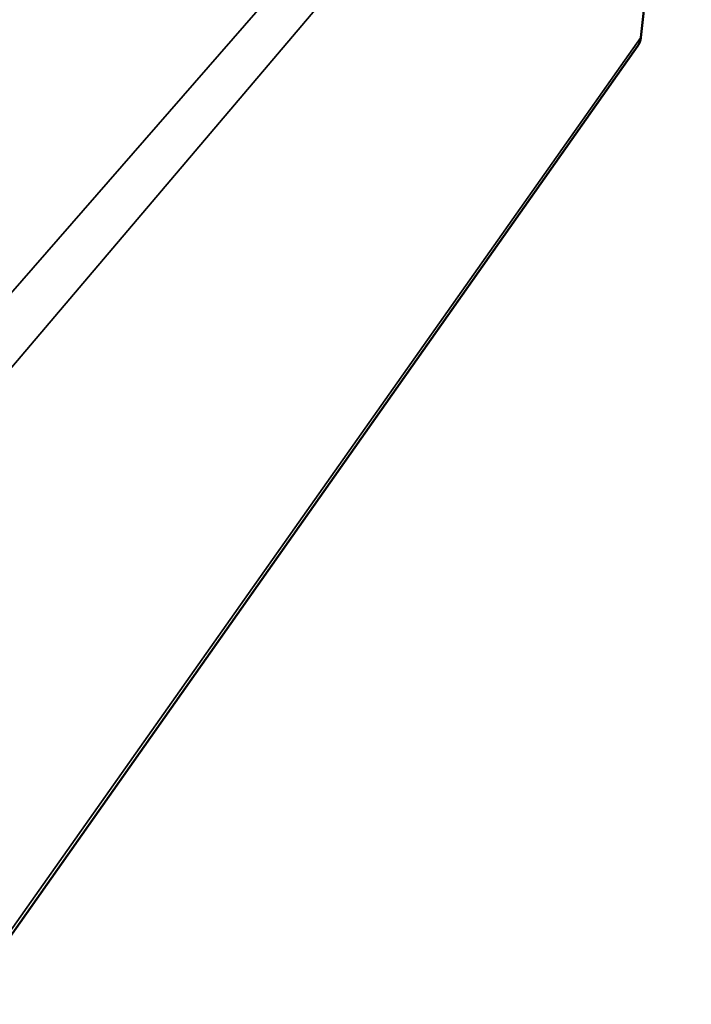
# Model space of a CAD drawing. Header units: inches. Extents: x 1.3 to 22.7, y 0.2 to 18.2.
# Tile 40 of 65: x 8.5 to 10.6, y 12 to 15.1. Entities that reach past the tile are written whole.
import ezdxf

# ---------------------------------------------------------------- set-up
doc = ezdxf.new("R2010")
doc.units = ezdxf.units.IN
doc.header["$LTSCALE"] = 0.833333
doc.header["$MEASUREMENT"] = 0
doc.layers.add('Visible (ANSI)', color=7, linetype='Continuous', lineweight=50)
doc.layers.add('Visible Narrow (ANSI)', color=7, linetype='Continuous', lineweight=35)

msp = doc.modelspace()

# ---------------------------------------------------------------- linework, layer by layer
at = {"layer": 'Visible (ANSI)'}
for p, q in [((10.6299, 16.52051), (10.47263, 15.05187)), ((8.35623, 12.03831), (10.46276, 15.02549))]:
    msp.add_line(p, q, dxfattribs=at)
at = {"layer": 'Visible (ANSI)', "flags": 128}
msp.add_lwpolyline([(10.47263, 15.05187, -0.0062371), (10.47241, 15.04999, -0.0118547), (10.47225, 15.04901, -0.0005918), (10.47178, 15.04643, -0.006239), (10.47174, 15.04618, -0.0063085), (10.47143, 15.04479, -0.0062881), (10.47108, 15.0434, -0.0063463), (10.4707, 15.04203, -0.0063299), (10.47029, 15.04066, -0.0063758), (10.46984, 15.03932, -0.0063635), (10.46936, 15.03798, -0.0063965), (10.46884, 15.03666, -0.0063887), (10.4683, 15.03535, -0.0064081), (10.46772, 15.03406, -0.0064048), (10.4671, 15.03278, -0.0064103), (10.46646, 15.03152, -0.0064116), (10.46578, 15.03028, -0.0064032), (10.46565, 15.03006, -0.0006229), (10.46433, 15.02784, -0.0121735), (10.46381, 15.02702, -0.0064009), (10.46276, 15.02549)], format="xyb", dxfattribs=at)
at = {"layer": 'Visible Narrow (ANSI)'}
for p, q in [((8.3366, 14.05898), (10.55949, 16.60579)), ((10.6299, 16.52051), (8.43604, 13.93734)), ((8.36643, 12.07), (10.47263, 15.05187))]:
    msp.add_line(p, q, dxfattribs=at)

doc.saveas('drawing.dxf')
